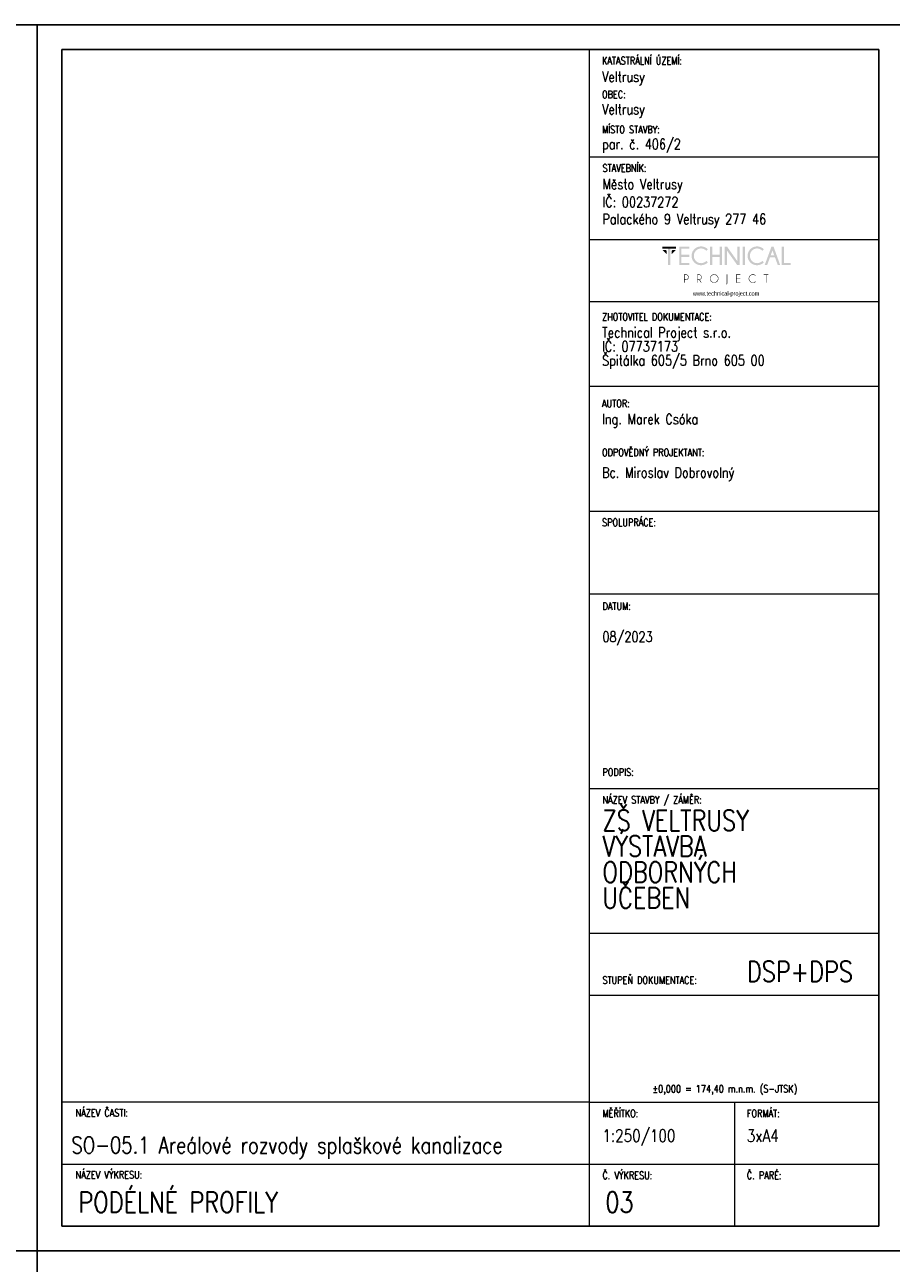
# Model space of a CAD drawing. Header units: millimetres. Extents: x -744 to 2301, y 2052 to 2943.
# Tile 12 of 31: x 618 to 828, y 2643 to 2943. Entities that reach past the tile are written whole.
import ezdxf

# ---------------------------------------------------------------- set-up
doc = ezdxf.new("R2010")
doc.units = ezdxf.units.MM
doc.header["$MEASUREMENT"] = 0
doc.layers.add('NETISK', color=7, linetype='Continuous', plot=False)
doc.layers.add('TP_01_Rozpiska', color=7, linetype='Continuous', lineweight=5)
doc.layers.add('Znojmoprojekt - Popisy.Znojmoprojekt', color=7, linetype='Continuous')
doc.styles.add('GENERATED_STYLE_4', font='arial.ttf')
doc.styles.add('ROMANS', font='romans.shx', dxfattribs={"width": 0.8})

# ---------------------------------------------------------------- blocks, each defined once
blk = doc.blocks.new('*U24')
for p, q in [((-210, 291), (-210, 297)), ((-204, 297), (-210, 297)), ((0, 297), (-210, 297)), ((-210, 297), (-210, 0)), ((0, 0), (0, 297)), ((-6, 297), (0, 297)), ((-6, 291), (-204, 291)), ((-204, 291), (-204, 6)), ((-6, 6), (-6, 291)), ((-210, 6), (-210, 0)), ((-204, 6), (-6, 6)), ((-210, 0), (0, 0))]:
    blk.add_line(p, q)
blk = doc.blocks.new('A$C01D51CA2')
at = {"layer": 'TP_01_Rozpiska'}
for points in [[(-45.09, 17.59), (-45.09, 16.91), (-40.45, 16.91), (-40.45, 17.59)], [(-43.15, 17.03), (-43.15, 11.39), (-42.38, 11.39), (-42.38, 17.03)], [(-36.03, 17.59), (-36.03, 16.91), (-38.63, 16.91), (-38.63, 14.83), (-36.03, 14.83), (-36.03, 14.15), (-38.63, 14.15), (-38.63, 12.08), (-36.03, 12.08), (-36.03, 11.39), (-39.4, 11.39), (-39.4, 17.59)], [(-28.26, 14.15), (-28.26, 11.39), (-29.05, 11.39), (-29.05, 17.59), (-28.26, 17.59), (-28.26, 14.83), (-25.73, 14.83), (-25.73, 17.59), (-24.94, 17.59), (-24.94, 11.39), (-25.73, 11.39), (-25.73, 14.15)], [(-23.29, 17.59), (-19.78, 12.64), (-19.78, 17.59), (-19, 17.59), (-19, 11.39), (-19.86, 11.39), (-23.29, 16.22), (-23.29, 11.39), (-24.07, 11.39), (-24.07, 17.59)], [(-18, 17.59), (-18, 11.39), (-17.23, 11.39), (-17.23, 17.59)], [(-4.92, 11.41), (-4.92, 17.59), (-4.14, 17.59), (-4.14, 12.08), (-1.91, 12.08), (-1.91, 11.41)], [(-45.09, 16.5), (-43.58, 14.97), (-43.58, 16.09), (-43.97, 16.5)], [(-40.45, 16.5), (-41.97, 14.97), (-41.97, 16.09), (-41.57, 16.5)], [(-18.85, 8.23), (-18.85, 8.07), (-20.1, 8.07), (-20.1, 6.92), (-18.85, 6.92), (-18.85, 6.76), (-20.1, 6.76), (-20.1, 5.6), (-18.85, 5.6), (-18.85, 5.44), (-20.25, 5.44), (-20.25, 8.23)], [(-10.06, 8.07), (-10.06, 5.44), (-10.22, 5.44), (-10.22, 8.07), (-10.93, 8.07), (-10.93, 8.23), (-9.35, 8.23), (-9.35, 8.07)]]:
    blk.add_hatch(color=256, dxfattribs=at).paths.add_polyline_path(points)
h = blk.add_hatch(color=256, dxfattribs=at)
edge = h.paths.add_edge_path()
edge.add_line((-30.26, 12.76), (-29.72, 12.28))
edge.add_spline(control_points=[(-29.72, 12.28), (-30.41, 11.65), (-31.18, 11.32), (-32.02, 11.32), (-32.02, 11.32), (-32.93, 11.32), (-33.68, 11.64), (-34.31, 12.26), (-34.31, 12.26), (-34.93, 12.89), (-35.23, 13.63), (-35.23, 14.5), (-35.23, 14.5), (-35.23, 15.35), (-34.93, 16.09), (-34.31, 16.72), (-34.31, 16.72), (-33.68, 17.36), (-32.93, 17.67), (-32.02, 17.67), (-32.02, 17.67), (-31.18, 17.67), (-30.41, 17.34), (-29.72, 16.7)], knot_values=[0, 0, 0, 0, 0.041667, 0.041667, 0.041667, 0.041767, 0.083333, 0.083333, 0.083333, 0.083433, 0.125, 0.125, 0.125, 0.1251, 0.166667, 0.166667, 0.166667, 0.166767, 0.208333, 0.208333, 0.208333, 0.208433, 1, 1, 1, 1], degree=3, periodic=0)
edge.add_line((-29.72, 16.7), (-30.26, 16.22))
edge.add_spline(control_points=[(-30.26, 16.22), (-30.82, 16.73), (-31.41, 16.98), (-32.02, 16.98), (-32.02, 16.98), (-32.68, 16.98), (-33.25, 16.73), (-33.73, 16.26), (-33.73, 16.26), (-34.21, 15.78), (-34.45, 15.19), (-34.45, 14.5), (-34.45, 14.5), (-34.45, 13.79), (-34.21, 13.22), (-33.73, 12.72), (-33.73, 12.72), (-33.25, 12.25), (-32.68, 12.02), (-32.02, 12.02), (-32.02, 12.02), (-31.41, 12.02), (-30.82, 12.26), (-30.26, 12.76)], knot_values=[0, 0, 0, 0, 0.041667, 0.041667, 0.041667, 0.041767, 0.083333, 0.083333, 0.083333, 0.083433, 0.125, 0.125, 0.125, 0.1251, 0.166667, 0.166667, 0.166667, 0.166767, 0.208333, 0.208333, 0.208333, 0.208433, 1, 1, 1, 1], degree=3, periodic=0)
h = blk.add_hatch(color=256, dxfattribs=at)
edge = h.paths.add_edge_path()
edge.add_line((-11.41, 12.76), (-10.87, 12.28))
edge.add_spline(control_points=[(-10.87, 12.28), (-11.56, 11.65), (-12.33, 11.32), (-13.17, 11.32), (-13.17, 11.32), (-14.07, 11.32), (-14.83, 11.64), (-15.45, 12.26), (-15.45, 12.26), (-16.08, 12.89), (-16.37, 13.63), (-16.37, 14.5), (-16.37, 14.5), (-16.37, 15.35), (-16.08, 16.09), (-15.45, 16.72), (-15.45, 16.72), (-14.83, 17.36), (-14.07, 17.67), (-13.17, 17.67), (-13.17, 17.67), (-12.33, 17.67), (-11.56, 17.34), (-10.87, 16.7)], knot_values=[0, 0, 0, 0, 0.041667, 0.041667, 0.041667, 0.041767, 0.083333, 0.083333, 0.083333, 0.083433, 0.125, 0.125, 0.125, 0.1251, 0.166667, 0.166667, 0.166667, 0.166767, 0.208333, 0.208333, 0.208333, 0.208433, 1, 1, 1, 1], degree=3, periodic=0)
edge.add_line((-10.87, 16.7), (-11.41, 16.22))
edge.add_spline(control_points=[(-11.41, 16.22), (-11.97, 16.73), (-12.56, 16.98), (-13.17, 16.98), (-13.17, 16.98), (-13.82, 16.98), (-14.4, 16.73), (-14.88, 16.26), (-14.88, 16.26), (-15.35, 15.78), (-15.6, 15.19), (-15.6, 14.5), (-15.6, 14.5), (-15.6, 13.79), (-15.35, 13.22), (-14.88, 12.72), (-14.88, 12.72), (-14.4, 12.25), (-13.82, 12.02), (-13.17, 12.02), (-13.17, 12.02), (-12.56, 12.02), (-11.97, 12.26), (-11.41, 12.76)], knot_values=[0, 0, 0, 0, 0.041667, 0.041667, 0.041667, 0.041767, 0.083333, 0.083333, 0.083333, 0.083433, 0.125, 0.125, 0.125, 0.1251, 0.166667, 0.166667, 0.166667, 0.166767, 0.208333, 0.208333, 0.208333, 0.208433, 1, 1, 1, 1], degree=3, periodic=0)
h = blk.add_hatch(color=256, dxfattribs=at)
h.paths.add_polyline_path([(-7.4, 14.65), (-7.99, 16.29), (-8.6, 14.65)])
h.paths.add_polyline_path([(-7.64, 17.59), (-5.41, 11.41), (-6.21, 11.41), (-7.15, 13.97), (-8.83, 13.97), (-9.78, 11.41), (-10.6, 11.41), (-8.33, 17.59)])
h = blk.add_hatch(color=256, dxfattribs=at)
edge = h.paths.add_edge_path()
edge.add_line((-37.56, 8.07), (-37.56, 6.57))
edge.add_line((-37.56, 6.57), (-37.08, 6.57))
edge.add_spline(control_points=[(-37.08, 6.57), (-36.89, 6.57), (-36.71, 6.64), (-36.56, 6.79), (-36.56, 6.79), (-36.41, 6.94), (-36.34, 7.12), (-36.34, 7.33), (-36.34, 7.33), (-36.34, 7.53), (-36.41, 7.71), (-36.56, 7.86), (-36.56, 7.86), (-36.71, 8), (-36.89, 8.07), (-37.08, 8.07)], knot_values=[0, 0, 0, 0, 0.0625, 0.0625, 0.0625, 0.0626, 0.125, 0.125, 0.125, 0.1251, 0.1875, 0.1875, 0.1875, 0.1876, 1, 1, 1, 1], degree=3, periodic=0)
edge.add_line((-37.08, 8.07), (-37.56, 8.07))
edge = h.paths.add_edge_path()
edge.add_line((-37.56, 6.41), (-37.56, 5.44))
edge.add_line((-37.56, 5.44), (-37.73, 5.44))
edge.add_line((-37.73, 5.44), (-37.73, 8.23))
edge.add_line((-37.73, 8.23), (-36.99, 8.23))
edge.add_spline(control_points=[(-36.99, 8.23), (-36.77, 8.2), (-36.59, 8.12), (-36.44, 7.97), (-36.44, 7.97), (-36.28, 7.79), (-36.18, 7.58), (-36.18, 7.33), (-36.18, 7.33), (-36.18, 7.07), (-36.28, 6.85), (-36.44, 6.67), (-36.44, 6.67), (-36.62, 6.51), (-36.84, 6.41), (-37.08, 6.41)], knot_values=[0, 0, 0, 0, 0.0625, 0.0625, 0.0625, 0.0626, 0.125, 0.125, 0.125, 0.1251, 0.1875, 0.1875, 0.1875, 0.1876, 1, 1, 1, 1], degree=3, periodic=0)
edge.add_line((-37.08, 6.41), (-37.56, 6.41))
h = blk.add_hatch(color=256, dxfattribs=at)
edge = h.paths.add_edge_path()
edge.add_line((-33.17, 8.07), (-33.17, 6.57))
edge.add_line((-33.17, 6.57), (-32.71, 6.57))
edge.add_spline(control_points=[(-32.71, 6.57), (-32.5, 6.57), (-32.32, 6.64), (-32.17, 6.79), (-32.17, 6.79), (-32.02, 6.94), (-31.96, 7.12), (-31.96, 7.33), (-31.96, 7.33), (-31.96, 7.53), (-32.02, 7.71), (-32.17, 7.86), (-32.17, 7.86), (-32.32, 8), (-32.5, 8.07), (-32.71, 8.07)], knot_values=[0, 0, 0, 0, 0.0625, 0.0625, 0.0625, 0.0626, 0.125, 0.125, 0.125, 0.1251, 0.1875, 0.1875, 0.1875, 0.1876, 1, 1, 1, 1], degree=3, periodic=0)
edge.add_line((-32.71, 8.07), (-33.17, 8.07))
edge = h.paths.add_edge_path()
edge.add_line((-32.66, 6.41), (-33.17, 6.41))
edge.add_line((-33.17, 6.41), (-33.17, 5.44))
edge.add_line((-33.17, 5.44), (-33.34, 5.44))
edge.add_line((-33.34, 5.44), (-33.34, 8.23))
edge.add_line((-33.34, 8.23), (-32.61, 8.23))
edge.add_spline(control_points=[(-32.61, 8.23), (-32.4, 8.2), (-32.22, 8.12), (-32.07, 7.97), (-32.07, 7.97), (-31.89, 7.79), (-31.79, 7.58), (-31.79, 7.33), (-31.79, 7.33), (-31.79, 7.07), (-31.89, 6.85), (-32.07, 6.69), (-32.07, 6.69), (-32.19, 6.56), (-32.33, 6.48), (-32.48, 6.44)], knot_values=[0, 0, 0, 0, 0.0625, 0.0625, 0.0625, 0.0626, 0.125, 0.125, 0.125, 0.1251, 0.1875, 0.1875, 0.1875, 0.1876, 1, 1, 1, 1], degree=3, periodic=0)
edge.add_line((-32.48, 6.44), (-31.84, 5.44))
edge.add_line((-31.84, 5.44), (-32.04, 5.44))
edge.add_line((-32.04, 5.44), (-32.66, 6.41))
h = blk.add_hatch(color=256, dxfattribs=at)
edge = h.paths.add_edge_path()
edge.add_spline(control_points=[(-27.62, 8.12), (-27.98, 8.12), (-28.27, 7.99), (-28.52, 7.74), (-28.52, 7.74), (-28.77, 7.49), (-28.9, 7.2), (-28.9, 6.84), (-28.9, 6.84), (-28.9, 6.49), (-28.77, 6.2), (-28.52, 5.95), (-28.52, 5.95), (-28.27, 5.7), (-27.98, 5.57), (-27.62, 5.57), (-27.62, 5.57), (-27.27, 5.57), (-26.98, 5.7), (-26.73, 5.95), (-26.73, 5.95), (-26.47, 6.2), (-26.35, 6.49), (-26.35, 6.84), (-26.35, 6.84), (-26.35, 7.2), (-26.47, 7.49), (-26.73, 7.74), (-26.73, 7.74), (-26.98, 7.99), (-27.27, 8.12), (-27.62, 8.12)], knot_values=[0, 0, 0, 0, 0.03125, 0.03125, 0.03125, 0.03135, 0.0625, 0.0625, 0.0625, 0.0626, 0.09375, 0.09375, 0.09375, 0.09385, 0.125, 0.125, 0.125, 0.1251, 0.15625, 0.15625, 0.15625, 0.15635, 0.1875, 0.1875, 0.1875, 0.1876, 0.21875, 0.21875, 0.21875, 0.21885, 1, 1, 1, 1], degree=3, periodic=0)
edge = h.paths.add_edge_path()
edge.add_spline(control_points=[(-26.61, 7.86), (-26.33, 7.58), (-26.19, 7.23), (-26.19, 6.84), (-26.19, 6.84), (-26.19, 6.44), (-26.33, 6.11), (-26.61, 5.83), (-26.61, 5.83), (-26.89, 5.56), (-27.22, 5.41), (-27.62, 5.41), (-27.62, 5.41), (-28.01, 5.41), (-28.36, 5.56), (-28.64, 5.83), (-28.64, 5.83), (-28.91, 6.11), (-29.05, 6.44), (-29.05, 6.84), (-29.05, 6.84), (-29.05, 7.23), (-28.91, 7.58), (-28.64, 7.86), (-28.64, 7.86), (-28.36, 8.14), (-28.01, 8.28), (-27.62, 8.28), (-27.62, 8.28), (-27.22, 8.28), (-26.89, 8.14), (-26.61, 7.86)], knot_values=[0, 0, 0, 0, 0.03125, 0.03125, 0.03125, 0.03135, 0.0625, 0.0625, 0.0625, 0.0626, 0.09375, 0.09375, 0.09375, 0.09385, 0.125, 0.125, 0.125, 0.1251, 0.15625, 0.15625, 0.15625, 0.15635, 0.1875, 0.1875, 0.1875, 0.1876, 0.21875, 0.21875, 0.21875, 0.21885, 1, 1, 1, 1], degree=3, periodic=0)
h = blk.add_hatch(color=256, dxfattribs=at)
edge = h.paths.add_edge_path()
edge.add_spline(control_points=[(-23.19, 5.39), (-23.19, 5.24), (-23.24, 5.13), (-23.34, 5.05), (-23.34, 5.05), (-23.44, 4.95), (-23.56, 4.9), (-23.69, 4.9)], knot_values=[0, 0, 0, 0, 0.125, 0.125, 0.125, 0.1251, 1, 1, 1, 1], degree=3, periodic=0)
edge.add_line((-23.69, 4.9), (-23.69, 5.05))
edge.add_spline(control_points=[(-23.69, 5.05), (-23.59, 5.05), (-23.52, 5.08), (-23.44, 5.14), (-23.44, 5.14), (-23.39, 5.21), (-23.36, 5.29), (-23.36, 5.41)], knot_values=[0, 0, 0, 0, 0.125, 0.125, 0.125, 0.1251, 1, 1, 1, 1], degree=3, periodic=0)
edge.add_line((-23.36, 5.41), (-23.36, 8.23))
edge.add_line((-23.36, 8.23), (-23.19, 8.23))
edge.add_line((-23.19, 8.23), (-23.19, 5.39))
h = blk.add_hatch(color=256, dxfattribs=at)
edge = h.paths.add_edge_path()
edge.add_line((-13.73, 5.88), (-13.61, 5.79))
edge.add_spline(control_points=[(-13.61, 5.79), (-13.87, 5.54), (-14.2, 5.41), (-14.56, 5.41), (-14.56, 5.41), (-14.96, 5.41), (-15.3, 5.56), (-15.58, 5.83), (-15.58, 5.83), (-15.86, 6.11), (-15.99, 6.44), (-15.99, 6.84), (-15.99, 6.84), (-15.99, 7.23), (-15.86, 7.58), (-15.58, 7.86), (-15.58, 7.86), (-15.3, 8.14), (-14.96, 8.27), (-14.56, 8.27), (-14.56, 8.27), (-14.2, 8.27), (-13.87, 8.15), (-13.61, 7.89)], knot_values=[0, 0, 0, 0, 0.041667, 0.041667, 0.041667, 0.041767, 0.083333, 0.083333, 0.083333, 0.083433, 0.125, 0.125, 0.125, 0.1251, 0.166667, 0.166667, 0.166667, 0.166767, 0.208333, 0.208333, 0.208333, 0.208433, 1, 1, 1, 1], degree=3, periodic=0)
edge.add_line((-13.61, 7.89), (-13.73, 7.79))
edge.add_spline(control_points=[(-13.73, 7.79), (-13.97, 8), (-14.25, 8.1), (-14.56, 8.1), (-14.56, 8.1), (-14.93, 8.1), (-15.22, 7.99), (-15.47, 7.74), (-15.47, 7.74), (-15.72, 7.49), (-15.85, 7.2), (-15.85, 6.84), (-15.85, 6.84), (-15.85, 6.49), (-15.72, 6.2), (-15.47, 5.95), (-15.47, 5.95), (-15.22, 5.7), (-14.93, 5.57), (-14.56, 5.57), (-14.56, 5.57), (-14.25, 5.57), (-13.97, 5.67), (-13.73, 5.88)], knot_values=[0, 0, 0, 0, 0.041667, 0.041667, 0.041667, 0.041767, 0.083333, 0.083333, 0.083333, 0.083433, 0.125, 0.125, 0.125, 0.1251, 0.166667, 0.166667, 0.166667, 0.166767, 0.208333, 0.208333, 0.208333, 0.208433, 1, 1, 1, 1], degree=3, periodic=0)
at = {"layer": 'Znojmoprojekt - Popisy.Znojmoprojekt', "color": 7, "linetype": 'Continuous', "lineweight": 13, "insert": (-23.61, 1.59), "char_height": 1.5, "width": 19.5072, "attachment_point": 5, "style": 'GENERATED_STYLE_4'}
blk.add_mtext('\\A1;{\\fBahnschrift Light|b0|i0|c238|p34;\\W0.75;www.technical-project.com}', dxfattribs=at)

msp = doc.modelspace()

# ---------------------------------------------------------------- linework, layer by layer
at = {"layer": 'TP_01_Rozpiska'}
for p, q in [((754.88, 2651.81), (754.88, 2936.81)), ((754.88, 2910.81), (824.98, 2910.81)), ((754.88, 2890.81), (824.88, 2890.81)), ((754.88, 2875.74), (824.88, 2875.74)), ((754.88, 2855.29), (824.88, 2855.29)), ((754.88, 2824.98), (824.88, 2824.98)), ((754.88, 2804.98), (824.88, 2804.98)), ((754.88, 2757.78), (824.98, 2757.78)), ((754.88, 2722.78), (824.98, 2722.78)), ((754.88, 2681.81), (626.98, 2681.81)), ((626.98, 2651.81), (626.98, 2681.81)), ((754.88, 2681.81), (824.98, 2681.81)), ((789.98, 2681.81), (789.98, 2651.81)), ((626.98, 2666.81), (824.98, 2666.81))]:
    msp.add_line(p, q, dxfattribs=at)
at = {"layer": 'TP_01_Rozpiska', "color": 7, "linetype": 'Continuous', "lineweight": 13}
msp.add_line((754.88, 2707.78), (824.98, 2707.78), dxfattribs=at)

# ---------------------------------------------------------------- block references
at = {"xscale": 0.7200000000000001, "yscale": 0.7200000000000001, "zscale": 0.7200000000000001}
msp.add_blockref('A$C01D51CA2', (804.95, 2876.4), dxfattribs=at)
at = {"layer": 'NETISK'}
for p in [(620.98, 2645.81), (830.98, 2645.81), (620.98, 2348.81), (830.98, 2348.81)]:
    msp.add_blockref('*U24', p, dxfattribs=at)

# ---------------------------------------------------------------- texts
at = {"color": 7, "linetype": 'Continuous', "lineweight": 0, "char_height": 1.8, "attachment_point": 1, "style": 'ROMANS'}
for s, insert in [('\\A1;KATASTRÁLNÍ ÚZEMÍ:', (757.88, 2935)), ('\\A1;OBEC:', (757.88, 2926.84)), ('\\A1;MÍSTO STAVBY:', (757.88, 2918.33)), ('\\A1;STAVEBNÍK:', (757.98, 2909)), ('\\A1;ZHOTOVITEL DOKUMENTACE:', (757.88, 2872.94)), ('\\A1;AUTOR:', (757.88, 2851.96)), ('\\A1;ODPOVĚDNÝ PROJEKTANT:', (757.88, 2840.1)), ('\\A1;SPOLUPRÁCE:', (757.88, 2823.17)), ('\\A1;DATUM:', (757.98, 2802.88)), ('\\A1;PODPIS:', (757.98, 2762.66)), ('\\A1;NÁZEV STAVBY / ZÁMĚR:', (757.98, 2755.97)), ('\\A1;STUPEŇ DOKUMENTACE:', (757.98, 2712.3)), ('\\A1;±0,000 = 174,40 m.n.m. (S-JTSK)', (770.12, 2685.98)), ('\\A1;NÁZEV ČASTI:', (630.29, 2680.14)), ('\\A1;{\\Fromand|c238;MĚŘÍTKO:}', (757.98, 2680)), ('\\A1;FORMÁT:', (792.98, 2680)), ('\\A1;NÁZEV VÝKRESU:', (630.29, 2665.14)), ('\\A1;{\\Fromand|c238;Č. VÝKRESU:}', (757.98, 2665)), ('\\A1;{\\Fromand|c238;Č. PARÉ:}', (792.98, 2665))]:
    msp.add_mtext(s, dxfattribs=dict(at, insert=insert))
at = {"color": 7, "linetype": 'Continuous', "lineweight": 25, "style": 'ROMANS'}
for s, insert, char_height, attachment_point in [('\\A1;Veltrusy', (757.88, 2928.12), 2.5, 7), ('\\A1;Veltrusy', (757.88, 2920.26), 2.5, 7), ('\\A1;par. č. 406/2', (757.88, 2911.81), 2.5, 7), ('\\A1;Město Veltrusy', (757.98, 2902.12), 2.5, 7), ('\\A1;IČ: 00237272', (757.98, 2898.6), 2.5, 7), ('\\A1;Palackého 9 Veltrusy 277 46', (757.98, 2893.65), 2.5, 7), ('\\A1;Ing. Marek Csóka', (757.88, 2848.54), 2.5, 1), ('\\A1;08/2023', (757.98, 2795.8), 2.5, 1), ('\\A1;DSP+DPS', (792.98, 2715.96), 5, 1), ('\\A1;SO-05.1 Areálové rozvody splaškové kanalizace', (629.3, 2673.42), 4, 1), ('\\A1;1:250/100', (757.98, 2675.21), 3, 1), ('\\A1;3xA4', (792.98, 2675.19), 3, 1), ('\\A1;PODÉLNÉ PROFILY', (630.96, 2660.08), 5, 1), ('\\A1;03', (758.68, 2660.08), 5, 1)]:
    msp.add_mtext(s, dxfattribs=dict(at, insert=insert, char_height=char_height, attachment_point=attachment_point))
at = {"color": 7, "linetype": 'Continuous', "lineweight": 25, "char_height": 2.5, "attachment_point": 1, "style": 'ROMANS'}
for s, insert, line_spacing_factor in [('\\A1;Technical Project s.r.o.\\PIČ: 07737173\\PŠpitálka 605/5 Brno 605 00', (757.88, 2869.52), 0.811616), ('\\A1;Bc. Miroslav Dobrovolný', (757.88, 2835.59), 0.783211)]:
    msp.add_mtext(s, dxfattribs=dict(at, insert=insert, line_spacing_factor=line_spacing_factor))
at = {"color": 7, "linetype": 'Continuous', "lineweight": 25, "insert": (757.98, 2752.57), "char_height": 5, "width": 48.0061, "attachment_point": 1, "line_spacing_factor": 0.75, "style": 'ROMANS'}
msp.add_mtext('\\A1;ZŠ VELTRUSY  VÝSTAVBA \\PODBORNÝCH \\PUČEBEN', dxfattribs=at)

doc.saveas('drawing.dxf')
